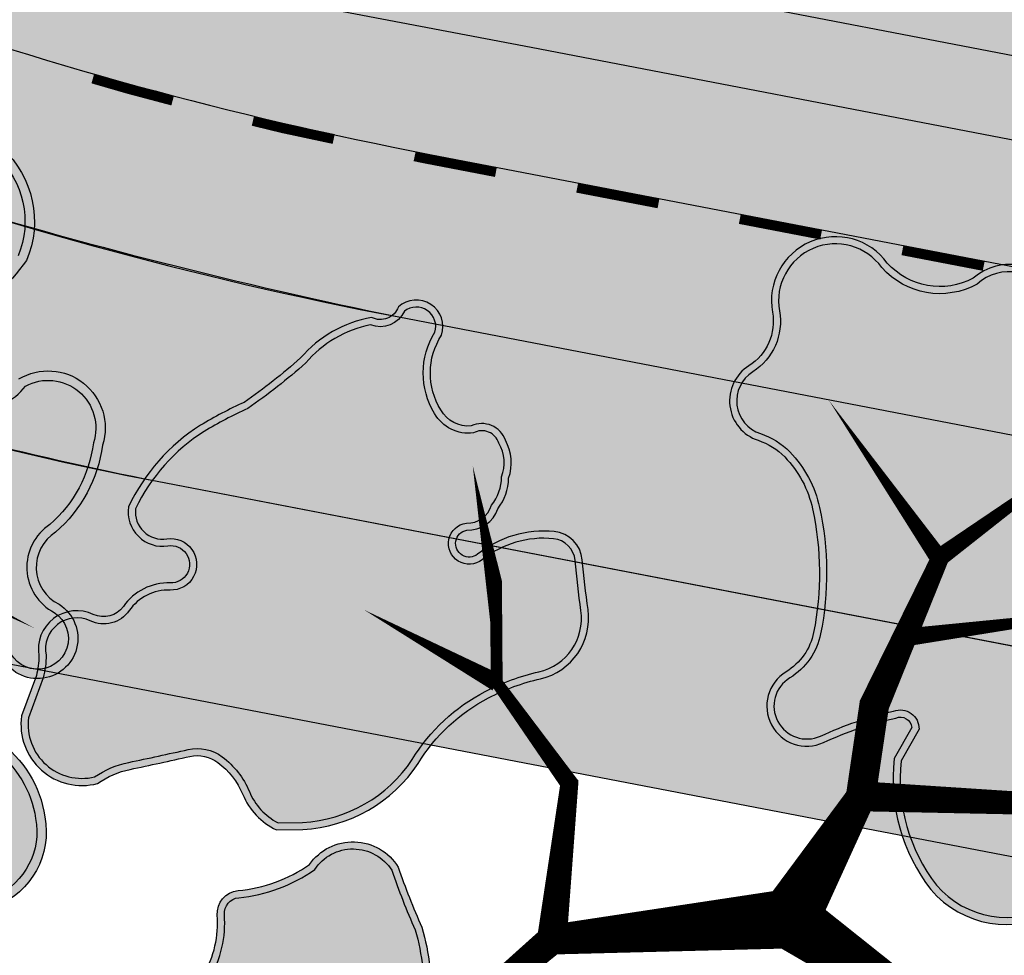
# Model space of a CAD drawing. Header units: metres. Extents: x -499360 to 60282433, y -11592314 to 5708004.
# Tile 75 of 128: x 32353375 to 32353387, y 5707877 to 5707889. Entities that reach past the tile are written whole.
import ezdxf
from ezdxf import colors
from ezdxf.entities.mleader import LeaderData, LeaderLine
from ezdxf.math import Vec2, Vec3

# ---------------------------------------------------------------- set-up
doc = ezdxf.new("R2010")
doc.units = ezdxf.units.M
doc.header["$LTSCALE"] = 0.75
doc.layers.get('0').update_dxf_attribs({"linetype": 'CONTINUOUS'})
for name, color, linetype, transparency in [('10414944$0$PF-Krone', 33, 'CONTINUOUS', 0.7), ('10414944$0$PF-Krone_SOL', 70, 'CONTINUOUS', 0.7), ('10414944$0$ST-Baum', 7, 'CONTINUOUS', 0.7)]:
    doc.layers.add(name, color=color, linetype=linetype, transparency=transparency)
doc.layers.add('10414944$0$PF-Stamm', color=7, linetype='CONTINUOUS', true_color=0x5f5144, transparency=0.7)
doc.layers.add('10414948$0$_Hilfslayer', color=6, linetype='CONTINUOUS', plot=False)
doc.layers.add('10414948$0$ST-LIN Parkplatz', color=7, linetype='CONTINUOUS')
doc.layers.add('10414948$0$ST-LIN-Fahrbahn', color=2, linetype='CONTINUOUS')
for name, color, linetype, lineweight, true_color in [('10414948$0$ST_M_Markierung', 7, 'CONTINUOUS', 18, 0xffffff), ('10414949$0$ST-Gehweg-Sol', 7, 'CONTINUOUS', 0, 0xffd7a8), ('10414949$0$ST-Grünfläche-Sol', 7, 'CONTINUOUS', 0, 0xc3e788)]:
    doc.layers.add(name, color=color, linetype=linetype, lineweight=lineweight, true_color=true_color)
doc.layers.add('10414949$0$ST-Fahrbahn-Sol', color=7, linetype='CONTINUOUS', true_color=0xcccccc)
doc.styles.add('10414948$0$ARIAL NARROW', font='ARIALN.TTF')

# ---------------------------------------------------------------- blocks, each defined once
blk = doc.blocks.new('10414949')
at = {"layer": '10414949$0$ST-Fahrbahn-Sol'}
h = blk.add_hatch(color=256, dxfattribs=at)
h.dxf.hatch_style = 1
edge = h.paths.add_edge_path()
edge.add_line((32353332.07462424, 5707897.760218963), (32353350.98506781, 5707894.123740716))
edge.add_line((32353350.98506781, 5707894.123740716), (32353350.82851103, 5707893.390107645))
edge.add_arc((32353341.76150372, 5707846.239751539), 48.01423437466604, 70.20516608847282, 79.11490518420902, ccw=False)
edge.add_line((32353358.02167227, 5707891.416887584), (32353368.23008536, 5707887.744280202))
edge.add_line((32353368.23008536, 5707887.744280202), (32353368.48356287, 5707888.448540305))
edge.add_arc((32353392.46115609, 5707947.149646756), 63.4093437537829, 247.7814981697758, 258.3851923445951)
edge.add_line((32353379.69488455, 5707885.038720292), (32353392.88770602, 5707882.501740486))
edge.add_line((32353392.88770602, 5707882.501740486), (32353428.35184273, 5707875.681986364))
edge.add_line((32353428.35184273, 5707875.681986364), (32353429.2016233, 5707880.101021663))
edge.add_line((32353429.2016233, 5707880.101021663), (32353381.92266794, 5707889.192765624))
edge.add_arc((32353383.05570871, 5707895.08481273), 6.000000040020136, 247.5994363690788, 259.11489690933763, ccw=False)
edge.add_line((32353380.76923186, 5707889.537558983), (32353372.019508, 5707893.144035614))
edge.add_arc((32353372.21004795, 5707893.606306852), 0.500000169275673, 79.05190986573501, 247.5994179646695, ccw=False)
edge.add_line((32353372.30500777, 5707894.097206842), (32353429.76814368, 5707883.047045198))
edge.add_line((32353429.76814368, 5707883.047045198), (32353430.61792424, 5707887.466080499))
edge.add_line((32353430.61792424, 5707887.466080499), (32353333.25481369, 5707906.189003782))
edge.add_arc((32353334.02625062, 5707910.141559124), 4.027134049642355, 175.7532268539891, 258.9561746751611, ccw=False)
edge.add_line((32353330.01017364, 5707910.439777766), (32353327.36902023, 5707894.461132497))
edge.add_arc((32353331.31926429, 5707893.832187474), 4.000000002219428, 79.11490515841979, 170.9534851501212, ccw=False)
at = {"layer": '10414949$0$ST-Gehweg-Sol'}
h = blk.add_hatch(color=256, dxfattribs=at)
h.dxf.hatch_style = 1
edge = h.paths.add_edge_path()
edge.add_line((32353427.59648218, 5707871.753954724), (32353424.02340725, 5707872.441057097))
edge.add_line((32353424.02340725, 5707872.441057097), (32353421.10797241, 5707874.529178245))
edge.add_line((32353421.10797241, 5707874.529178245), (32353401.46781552, 5707878.305980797))
edge.add_line((32353401.46781552, 5707878.305980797), (32353376.77585437, 5707883.054245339))
edge.add_arc((32353384.64821919, 5707923.727992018), 41.42858670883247, 251.43484550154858, 259.0459010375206, ccw=False)
edge.add_line((32353371.45806779, 5707884.455257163), (32353357.3443661, 5707889.535064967))
edge.add_arc((32353341.76150366, 5707846.239751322), 46.01423459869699, 70.20516610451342, 79.11490516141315)
edge.add_line((32353350.45083106, 5707891.426091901), (32353345.0110586, 5707892.472159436))
edge.add_line((32353345.0110586, 5707892.472159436), (32353344.08448183, 5707895.450721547))
edge.add_line((32353344.08448183, 5707895.450721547), (32353340.16145952, 5707896.205117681))
edge.add_line((32353340.16145952, 5707896.205117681), (32353338.19125497, 5707893.783606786))
edge.add_line((32353338.19125497, 5707893.783606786), (32353327.82400741, 5707895.77722714))
edge.add_arc((32353331.31926417, 5707893.832187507), 3.999999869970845, 150.9049477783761, 171.2987165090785)
edge.add_line((32353327.3653023, 5707894.437319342), (32353327.164, 5707893.122))
edge.add_line((32353327.164, 5707893.122), (32353349.9315211, 5707888.725570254))
edge.add_arc((32353341.76150366, 5707846.239751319), 43.26423460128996, 70.20516610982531, 79.11490516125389, ccw=False)
edge.add_line((32353356.41307012, 5707886.947558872), (32353368.16830992, 5707882.716609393))
edge.add_arc((32353383.40769874, 5707925.057618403), 45.00000017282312, 250.2051661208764, 259.1148969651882)
edge.add_line((32353374.90989302, 5707880.867265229), (32353417.43717549, 5707872.689268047))
edge.add_line((32353417.43717549, 5707872.689268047), (32353423.45688698, 5707869.495033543))
edge.add_line((32353423.45688698, 5707869.495033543), (32353427.02996182, 5707868.807931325))
edge.add_line((32353427.02996182, 5707868.807931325), (32353427.59648218, 5707871.753954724))
at = {"layer": '10414949$0$ST-Grünfläche-Sol'}
h = blk.add_hatch(color=256, dxfattribs=at)
h.dxf.hatch_style = 1
edge = h.paths.add_edge_path()
edge.add_arc((32353372.21004775, 5707893.606306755), 0.4999999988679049, 79.11489985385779, 247.5994363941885)
edge.add_line((32353372.01950801, 5707893.14403561), (32353380.76923186, 5707889.537558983))
edge.add_arc((32353383.05570872, 5707895.084812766), 6.000000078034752, 247.5994364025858, 259.1148969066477)
edge.add_line((32353381.92266794, 5707889.192765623), (32353429.2016233, 5707880.101021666))
edge.add_line((32353429.2016233, 5707880.101021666), (32353429.76814368, 5707883.047045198))
edge.add_line((32353429.76814368, 5707883.047045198), (32353372.30446779, 5707894.097310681))
h = blk.add_hatch(color=256, dxfattribs=at)
h.dxf.hatch_style = 1
edge = h.paths.add_edge_path()
edge.add_line((32353392.88508046, 5707882.502245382), (32353379.69488455, 5707885.038720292))
edge.add_arc((32353392.46115609, 5707947.149646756), 63.40934375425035, 247.7814981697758, 258.3851923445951, ccw=False)
edge.add_line((32353368.48356287, 5707888.448540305), (32353367.55226689, 5707885.861034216))
edge.add_arc((32353386.69345825, 5707932.203721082), 50.14010203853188, 247.5576196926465, 258.5917878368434)
edge.add_line((32353376.77585437, 5707883.054245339), (32353392.41298015, 5707880.047225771))
edge.add_line((32353392.41298015, 5707880.047225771), (32353401.4678155, 5707878.30598077))
edge.add_line((32353401.4678155, 5707878.30598077), (32353401.93991551, 5707880.760999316))
edge.add_line((32353401.93991551, 5707880.760999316), (32353392.88508046, 5707882.502245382))
at = {"layer": '10414949$0$ST-Fahrbahn-Sol', "flags": 128}
blk.add_lwpolyline([(32353332.07462424, 5707897.760218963), (32353350.98506781, 5707894.123740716), (32353350.82851103, 5707893.390107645, -0.0388956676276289), (32353358.02167227, 5707891.416887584), (32353368.23008536, 5707887.744280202), (32353368.48356287, 5707888.448540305, 0.04630038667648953), (32353379.69488455, 5707885.038720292), (32353392.88770602, 5707882.501740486), (32353428.35184273, 5707875.681986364), (32353429.2016233, 5707880.101021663), (32353381.92266794, 5707889.192765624, -0.05028800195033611), (32353380.76923186, 5707889.537558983), (32353372.019508, 5707893.144035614, -0.9047391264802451), (32353372.30500777, 5707894.097206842), (32353429.76814368, 5707883.047045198), (32353430.61792424, 5707887.466080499), (32353333.25481369, 5707906.189003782, -0.3798790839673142), (32353330.01017364, 5707910.439777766), (32353327.36902023, 5707894.461132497, -0.4236438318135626)], format="xyb", close=True, dxfattribs=at)
at = {"layer": '10414949$0$ST-Gehweg-Sol', "flags": 128}
blk.add_lwpolyline([(32353427.59648218, 5707871.753954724), (32353424.02340725, 5707872.441057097), (32353421.10797241, 5707874.529178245), (32353401.46781552, 5707878.305980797), (32353376.77585437, 5707883.054245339, -0.03322170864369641), (32353371.45806779, 5707884.455257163), (32353357.3443661, 5707889.535064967, 0.0388956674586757), (32353350.45083106, 5707891.426091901), (32353345.0110586, 5707892.472159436), (32353344.08448183, 5707895.450721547), (32353340.16145952, 5707896.205117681), (32353338.19125497, 5707893.783606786), (32353327.82400741, 5707895.77722714, 0.08922021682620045), (32353327.3653023, 5707894.437319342), (32353327.164, 5707893.122), (32353349.9315211, 5707888.725570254, -0.03889566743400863), (32353356.41307012, 5707886.947558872), (32353368.16830992, 5707882.716609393, 0.03889563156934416), (32353374.90989302, 5707880.867265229), (32353417.43717549, 5707872.689268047), (32353423.45688698, 5707869.495033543), (32353427.02996182, 5707868.807931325)], format="xyb", close=True, dxfattribs=at)
at = {"layer": '10414949$0$ST-Grünfläche-Sol', "flags": 128}
blk.add_lwpolyline([(32353392.88508046, 5707882.502245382), (32353379.69488455, 5707885.038720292, -0.04630038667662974), (32353368.48356287, 5707888.448540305), (32353367.55226689, 5707885.861034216, 0.04818287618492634), (32353376.77585437, 5707883.054245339), (32353392.41298015, 5707880.047225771), (32353401.4678155, 5707878.30598077), (32353401.93991551, 5707880.760999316)], format="xyb", close=True, dxfattribs=at)
blk = doc.blocks.new('10414948$0$Leitlinie Schutzstreifen_Rad_(1.00_1.00_0.12)_INFRASIGN_639099388648055715')
at = {"color": 0, "const_width": 0.12}
for points in [[(30.5560695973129, -9.308063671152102), (30.99194420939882, -9.434255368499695), (31.51991480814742, -9.574289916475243)], [(32.48945749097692, -9.819004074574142), (32.85242557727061, -9.907350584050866), (33.46508885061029, -10.03798100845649)], [(34.44310483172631, -10.24651095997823), (34.54118270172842, -10.26742286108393), (35.42471182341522, -10.43732843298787)], [(36.40671906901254, -10.62617167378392), (37.38872631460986, -10.81501491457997)], [(38.37073356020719, -11.00385815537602), (39.35274080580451, -11.19270139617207)], [(40.33474805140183, -11.38154463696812), (41.31675529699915, -11.57038787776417)]]:
    blk.add_lwpolyline(points, dxfattribs=at)
blk = doc.blocks.new('10414948$0$Leitlinie Schutzstreifen_Rad_(1.00_1.00_0.12)_INFRASIGN_639099388705348101')
at = {"layer": '10414948$0$ST_M_Markierung', "color": 7, "true_color": 0xffffff, "const_width": 0.12}
for points in [[(30.5560695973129, -9.308063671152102), (30.99194420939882, -9.434255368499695), (31.51991480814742, -9.574289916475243)], [(32.48945749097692, -9.819004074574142), (32.85242557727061, -9.907350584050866), (33.46508885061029, -10.03798100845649)], [(34.44310483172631, -10.24651095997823), (34.54118270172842, -10.26742286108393), (35.42471182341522, -10.43732843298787)], [(36.40671906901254, -10.62617167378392), (37.38872631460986, -10.81501491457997)], [(38.37073356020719, -11.00385815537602), (39.35274080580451, -11.19270139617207)], [(40.33474805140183, -11.38154463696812), (41.31675529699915, -11.57038787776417)]]:
    blk.add_lwpolyline(points, dxfattribs=at)
blk = doc.blocks.new('10414944$0$PF-BAUM_12')
at = {"layer": '10414944$0$PF-Krone_SOL', "transparency": 33554457}
h = blk.add_hatch(color=256, dxfattribs=at)
h.dxf.hatch_style = 1
h.set_gradient(color1=(88, 186, 72), color2=(175, 217, 170), tint=1, name='INVSPHERICAL')
edge = h.paths.add_edge_path()
edge.add_arc((-1.275830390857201, 1.399382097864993), 0.5409778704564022, 250.2469540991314, 303.4279495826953)
edge.add_arc((-0.5984433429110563, 0.4187938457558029), 0.6510505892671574, 94.36910483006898, 125.6408546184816, ccw=False)
edge.add_arc((-0.587127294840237, 0.2706846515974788), 0.7995914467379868, 79.90603873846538, 94.36910483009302, ccw=False)
edge.add_arc((-0.4073649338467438, 1.280481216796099), 0.2260808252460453, 259.9060387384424, 345.036763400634)
edge.add_arc((3.355624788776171, 0.2747785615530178), 3.668983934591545, 162.1844054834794, 165.0367634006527, ccw=False)
edge.add_arc((-0.2456361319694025, 1.432098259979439), 0.1136697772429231, 342.1844054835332, 421.4180956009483)
edge.add_arc((-0.3771698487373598, 1.19066696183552), 0.3886064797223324, 61.41809560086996, 105.4179101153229)
edge.add_arc((-0.4936066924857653, 1.612872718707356), 0.04936068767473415, 76.8677145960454, 285.41791011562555, ccw=False)
edge.add_arc((-0.4341673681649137, 1.767018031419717), 0.1165230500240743, 245.5522695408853, 317.881899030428)
edge.add_arc((-0.4413423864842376, 1.854276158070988), 0.1900562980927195, 299.5067279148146, 335.7073154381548)
edge.add_arc((-0.3904004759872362, 1.888891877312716), 0.1663692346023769, 317.3095623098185, 366.5168461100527)
edge.add_arc((-0.3153293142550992, 1.913845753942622), 0.09042715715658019, 356.149970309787, 452.3298293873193)
edge.add_arc((-0.2836797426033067, 2.114347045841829), 0.115674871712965, 186.3954916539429, 252.218544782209, ccw=False)
edge.add_arc((-0.1459217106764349, 2.139917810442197), 0.2556222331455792, 124.29676579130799, 188.6524407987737, ccw=False)
edge.add_arc((-0.3624160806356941, 2.415849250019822), 0.09717537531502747, 318.212910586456, 468.939619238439)
edge.add_arc((-0.4454785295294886, 2.554862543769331), 0.06980565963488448, 219.6884793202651, 317.5680266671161, ccw=False)
edge.add_arc((-0.5986654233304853, 2.082493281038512), 0.439202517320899, 76.91022463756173, 116.5449462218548)
edge.add_arc((-1.495104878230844, 4.557210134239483), 2.19639944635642, 281.76109639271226, 288.5889336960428, ccw=False)
edge.add_arc((-1.011380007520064, 0.8577594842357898), 1.549581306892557, 91.33232178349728, 98.00209096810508)
edge.add_arc((-1.110200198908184, 1.690989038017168), 0.7109395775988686, 99.46380088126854, 131.7621549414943)
edge.add_arc((-1.477296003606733, 2.155428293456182), 0.1251505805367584, 148.2467478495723, 256.0758048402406)
edge.add_arc((-1.523772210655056, 1.967966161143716), 0.06798690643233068, -114.95558517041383, 76.07580484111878, ccw=False)
edge.add_arc((-1.636922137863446, 1.724823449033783), 0.2001945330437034, 65.04441483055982, 122.1083113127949)
edge.add_arc((-1.789896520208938, 1.968606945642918), 0.08761018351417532, 221.6313549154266, 302.10831131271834, ccw=False)
edge.add_arc((-1.960268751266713, 1.817176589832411), 0.1403324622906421, 41.63135491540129, 166.8647619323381)
edge.add_arc((-2.344888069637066, 1.951900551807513), 0.2684363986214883, 321.9494812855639, 337.47522959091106, ccw=False)
edge.add_line((-2.1335031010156, 1.78644815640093), (-2.24070044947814, 1.672145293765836))
edge.add_arc((-2.050168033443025, 1.55746642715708), 0.2223822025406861, 148.9568377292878, 261.8330409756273)
edge.add_arc((-2.014945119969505, 1.023902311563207), 0.3204793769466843, 78.77175414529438, 102.03339601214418, ccw=False)
edge.add_arc((0.8411733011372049, 15.41112581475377), 14.34749978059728, 258.7717541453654, 259.659480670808)
edge.add_arc((-1.756767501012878, 1.172825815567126), 0.1258717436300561, 30.356045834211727, 79.65948067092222, ccw=False)
edge.add_arc((-1.887098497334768, 1.096495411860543), 0.2769098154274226, -0.4934409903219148, 30.356045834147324, ccw=False)
edge.add_arc((-1.360198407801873, 1.091957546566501), 0.2500098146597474, 179.5065590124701, 221.3188039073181)
edge.add_line((-1.547967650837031, 0.9268890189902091), (-1.458662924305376, 0.8902364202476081))
edge = h.paths.add_edge_path()
edge.add_arc((-2.059481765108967, -1.084874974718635), 0.2169261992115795, 117.743017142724, 251.4279173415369, ccw=False)
edge.add_arc((-2.253533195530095, -0.7960594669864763), 0.1343037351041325, 313.8670810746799, 413.8728587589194)
edge.add_arc((-1.138115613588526, 0.5381594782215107), 1.605061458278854, 221.5239991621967, 229.7889853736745, ccw=False)
edge.add_arc((-2.284347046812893, -0.4136953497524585), 0.1251460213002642, 108.7980098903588, 243.7028881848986, ccw=False)
edge.add_arc((-2.265693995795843, -0.1709504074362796), 0.1375594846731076, 244.6114760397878, 299.8242441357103)
edge.add_arc((-2.492195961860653, 0.2241565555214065), 0.5929852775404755, 299.8242441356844, 314.8751988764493)
edge.add_arc((-2.363394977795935, 0.09479323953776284), 0.4104351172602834, 314.8751988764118, 336.5606790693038)
edge.add_arc((-2.060380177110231, -0.1191084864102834), 0.08929884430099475, 34.5470326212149, 142.2333231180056)
edge.add_arc((-2.250865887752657, -0.01744387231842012), 0.1287676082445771, 205.9400492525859, 338.60503773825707, ccw=False)
edge.add_arc((-1.108164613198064, 0.8263883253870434), 1.547287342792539, 211.5442282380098, 215.5748454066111, ccw=False)
edge.add_arc((-2.164689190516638, 0.135857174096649), 0.2878534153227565, 123.29343593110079, 204.4063149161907, ccw=False)
edge.add_arc((-2.467457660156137, 0.6266363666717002), 0.2890336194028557, 300.0552099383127, 335.4000582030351)
edge.add_arc((-2.130212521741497, 0.4722339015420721), 0.0818766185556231, 58.400233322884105, 155.4000582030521, ccw=False)
edge.add_arc((-2.045506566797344, 0.6099227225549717), 0.07978138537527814, 238.4002333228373, 306.4203699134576)
edge.add_arc((-2.216338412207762, 0.8414610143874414), 0.3675199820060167, 306.4203699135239, 341.4929146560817)
edge.add_arc((-1.788351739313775, 0.6981998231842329), 0.0838073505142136, 72.42881272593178, 161.4929146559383, ccw=False)
edge.add_arc((-1.597036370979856, 1.302356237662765), 0.5499169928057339, 252.4288127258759, 281.6379014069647)
edge.add_arc((-1.383265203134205, 0.6006349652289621), 0.1928224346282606, 8.247918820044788, 122.2309709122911, ccw=False)
edge.add_arc((1.431251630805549, 0.4423670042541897), 2.630268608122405, 175.9464692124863, 181.0703957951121)
edge.add_arc((-2.00401799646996, 0.487025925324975), 0.8109027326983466, 332.6061259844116, 353.35791097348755, ccw=False)
edge.add_arc((-1.169561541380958, 0.05459796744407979), 0.1289438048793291, 152.6061259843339, 239.8128226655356)
edge.add_arc((-1.570920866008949, -0.6353615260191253), 0.6692625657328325, 44.463168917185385, 59.81282266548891, ccw=False)
edge.add_arc((-1.241688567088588, -0.3122416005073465), 0.207959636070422, -40.16628795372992, 44.46316891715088, ccw=False)
edge.add_arc((-1.796536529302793, -0.0424845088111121), 0.8201163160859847, 308.5292996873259, 330.4961341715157, ccw=False)
edge.add_arc((-1.213439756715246, -0.8062843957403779), 0.1419798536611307, 120.5815233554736, 237.1739812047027)
edge.add_arc((-1.303262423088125, -1.129719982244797), 0.2045314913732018, -64.49100201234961, 86.39601769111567, ccw=False)
edge.add_arc((-1.343038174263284, -1.111542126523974), 0.2397159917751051, 240.4754072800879, 302.2335774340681, ccw=False)
edge.add_arc((-1.212496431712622, -0.7917876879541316), 0.5839379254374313, 226.3664527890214, 244.7951840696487, ccw=False)
edge.add_arc((-0.7205358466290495, -0.1507537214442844), 1.390051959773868, 222.9429445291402, 229.9249013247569, ccw=False)
edge.add_arc((-1.793739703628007, -1.149493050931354), 0.07597900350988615, 42.91905236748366, 173.4992252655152)
edge.add_arc((-2.057999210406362, -1.113256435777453), 0.1907810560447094, 248.2895516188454, 351.67143994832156, ccw=False)
edge = h.paths.add_edge_path()
edge.add_arc((1.205929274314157, -0.03808187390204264), 0.6648786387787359, 150.7733560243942, 194.5557528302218)
edge.add_arc((0.9110323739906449, -0.09418379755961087), 0.3658840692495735, 197.6598679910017, 276.7526309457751)
edge.add_arc((0.952501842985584, -0.04416556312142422), 0.413367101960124, 270.2151576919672, 305.5241216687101)
edge.add_arc((1.263719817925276, -0.5120154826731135), 0.1493904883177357, -27.722531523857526, 118.39088184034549, ccw=False)
edge.add_arc((1.610601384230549, -0.6627295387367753), 0.2294921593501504, 159.2734788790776, 288.7974055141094)
edge.add_arc((1.626703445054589, -1.144600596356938), 0.2708678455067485, -1.0830160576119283, 77.66915394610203, ccw=False)
edge.add_arc((2.168692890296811, -1.047722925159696), 0.2897181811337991, 200.6131926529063, 382.9337083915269)
edge.add_arc((2.707215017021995, -0.7256574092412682), 0.3428939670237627, 147.8226503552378, 217.5909619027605, ccw=False)
edge.add_arc((2.446820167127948, -0.3829052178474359), 0.16290167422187, 259.4479773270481, 409.1515361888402)
edge.add_arc((2.798913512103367, 0.06172643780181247), 0.4044681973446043, 199.717331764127, 232.6211177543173, ccw=False)
edge.add_arc((2.5485255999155, -0.1163427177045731), 0.1368451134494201, 103.25926930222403, 162.2981442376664, ccw=False)
edge.add_arc((2.458370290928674, 0.1298676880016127), 0.1273804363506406, 297.4751888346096, 447.5020763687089)
edge.add_arc((2.459664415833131, 0.3352758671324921), 0.07826466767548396, 98.81568539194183, 273.1183725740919, ccw=False)
edge.add_arc((2.400049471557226, 0.524655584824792), 0.1217398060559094, 293.0270260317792, 374.9290756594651)
edge.add_arc((2.024496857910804, 0.3265849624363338), 0.543938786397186, 24.94830871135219, 42.11834572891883)
edge.add_arc((1.777536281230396, 0.1571253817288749), 0.8417226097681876, 39.39936629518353, 55.74996385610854)
edge.add_arc((2.28871862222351, 0.9353909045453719), 0.09061071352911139, 104.71311163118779, 245.5829301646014, ccw=False)
edge.add_arc((2.245471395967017, 1.100085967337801), 0.0796678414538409, 284.7131116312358, 435.2868883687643)
edge.add_arc((2.178622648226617, 0.8455110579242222), 0.3428733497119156, 75.2868883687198, 90.15444429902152)
edge.add_arc((2.192026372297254, 1.29077250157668), 0.1033869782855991, 200.5438286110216, 262.03398358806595, ccw=False)
edge.add_arc((1.870840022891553, 1.232273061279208), 0.2254717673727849, 5.655231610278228, 92.28552345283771)
edge.add_arc((1.892300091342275, 1.532989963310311), 0.08133979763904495, 129.4673444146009, 248.01420052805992, ccw=False)
edge.add_arc((1.637745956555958, 1.592450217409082), 0.2028788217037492, 0.9413307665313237, 108.0270818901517)
edge.add_arc((1.551550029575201, 2.041084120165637), 0.2567838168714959, 198.8037610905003, 275.2310876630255, ccw=False)
edge.add_arc((1.081010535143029, 1.905345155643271), 0.2335470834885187, 13.10922937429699, 167.2287665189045)
edge.add_arc((0.667106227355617, 1.999163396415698), 0.1908567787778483, 279.3002843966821, 347.2287665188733, ccw=False)
edge.add_arc((0.7224061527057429, 1.661477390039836), 0.1513272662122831, 99.30028439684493, 228.8091673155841)
edge.add_arc((0.4651874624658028, 1.367563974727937), 0.2392448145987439, 21.174439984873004, 48.80916731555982, ccw=False)
edge.add_arc((0.3242069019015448, 1.312953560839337), 0.3904328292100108, -10.785665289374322, 21.17443998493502, ccw=False)
edge.add_arc((-0.3793027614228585, 1.446972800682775), 1.106594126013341, 325.74486024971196, 349.2143347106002, ccw=False)
edge.add_arc((0.3557932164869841, 0.9463672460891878), 0.217228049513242, 278.26632049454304, 325.74486024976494, ccw=False)
edge.add_arc((0.4080198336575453, 0.5868876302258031), 0.1460255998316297, 98.26632049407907, 271.6730814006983)
edge.add_arc((0.4513693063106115, -0.8972217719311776), 1.338716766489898, 79.76747323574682, 91.6730814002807, ccw=False)
edge.add_arc((0.6891909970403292, 0.3778839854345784), 0.04231861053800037, -16.432465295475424, 90.01007423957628, ccw=False)
edge.add_line((0.7297810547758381, 0.3659126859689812), (0.6256929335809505, 0.2865554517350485))
edge = h.paths.add_edge_path()
edge.add_arc((-1.555223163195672, -2.256860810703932), 0.1724464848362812, 12.61889715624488, 77.74548789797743)
edge.add_arc((-1.497699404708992, -1.992023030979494), 0.0985664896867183, 164.1816184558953, 257.7454878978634, ccw=False)
edge.add_arc((-1.721456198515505, -1.839061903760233), 0.1803346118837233, 315.6357971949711, 396.2246867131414)
edge.add_arc((-1.472164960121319, -1.696410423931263), 0.1099059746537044, 56.01674859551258, 199.1656324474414, ccw=False)
edge.add_arc((-1.356177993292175, -1.537461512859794), 0.08703497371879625, 231.184356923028, 306.6089972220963)
edge.add_arc((-1.496832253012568, -1.247567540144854), 0.4080502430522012, 298.157499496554, 320.4217660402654)
edge.add_arc((-1.11798689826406, -1.560733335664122), 0.08347454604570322, 20.653440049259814, 140.4217660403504, ccw=False)
edge.add_arc((-0.9321149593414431, -1.490670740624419), 0.1151636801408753, 200.653440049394, 324.1571524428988)
edge.add_arc((-0.5981400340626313, -1.731920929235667), 0.2968325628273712, 125.84330849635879, 144.1571524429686, ccw=False)
edge.add_arc((-1.130664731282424, -0.9947323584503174), 0.6125790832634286, 305.8433084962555, 313.7682870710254)
edge.add_arc((-0.6401686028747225, -1.506784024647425), 0.09649309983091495, 35.28302061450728, 133.7682870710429, ccw=False)
edge.add_arc((-0.4572847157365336, -1.411362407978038), 0.1114227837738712, 200.8652948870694, 329.8016618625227)
edge.add_arc((5.964283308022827, -14.91256498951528), 14.85870977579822, 114.5641547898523, 115.1946115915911, ccw=False)
edge.add_arc((-0.1457535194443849, -1.53409145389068), 0.1510899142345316, 81.99943588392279, 116.2838084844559, ccw=False)
edge.add_arc((-0.129520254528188, -1.215296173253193), 0.1692439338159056, 271.623806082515, 322.4572965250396)
edge.add_arc((0.4219089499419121, -2.358237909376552), 1.120399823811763, 101.73913672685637, 111.8636470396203, ccw=False)
edge.add_arc((0.2816683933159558, -1.70446625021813), 0.4517900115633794, 61.04925684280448, 101.19463553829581, ccw=False)
edge.add_arc((0.4292618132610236, -1.46198264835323), 0.1685760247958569, -13.329732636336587, 65.05412811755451, ccw=False)
edge.add_arc((0.7010017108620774, -1.543810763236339), 0.1159577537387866, 158.2536660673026, 207.0243362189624)
edge.add_arc((0.7266853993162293, -1.435719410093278), 0.2061208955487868, 231.262642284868, 284.3776458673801)
edge.add_arc((0.7593609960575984, -1.468039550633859), 0.1683652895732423, 276.3106959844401, 373.1888080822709)
edge.add_arc((1.062288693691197, -1.322645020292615), 0.175404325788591, 121.90959285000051, 217.5827224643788, ccw=False)
edge.add_arc((1.200896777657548, -1.578616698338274), 0.4662936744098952, 12.496320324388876, 119.7416173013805, ccw=False)
edge.add_arc((1.506231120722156, -1.497401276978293), 0.1511990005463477, -66.22516994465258, 7.478724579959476, ccw=False)
edge.add_arc((1.590651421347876, -1.74789974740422), 0.114559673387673, 101.819637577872, 224.4343109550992)
edge.add_arc((1.323807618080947, -2.03664429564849), 0.2788018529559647, -26.98815304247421, 48.416980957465, ccw=False)
edge.add_arc((1.336519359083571, -2.02291467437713), 0.2742964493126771, 258.990857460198, 329.2485978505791, ccw=False)
edge.add_arc((1.66179977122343, -1.475713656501), 0.899565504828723, 229.3858036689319, 245.17635397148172, ccw=False)
edge.add_arc((0.9994391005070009, -2.236995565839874), 0.1097420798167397, 45.60372013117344, 249.2447767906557)
edge.add_arc((0.8450705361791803, -2.446470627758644), 0.1573317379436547, -95.43504692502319, 42.77878194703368, ccw=False)
edge.add_arc((0.8006672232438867, -2.220340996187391), 0.3838892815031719, 232.7999714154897, 274.407434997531, ccw=False)
edge.add_arc((0.4866273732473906, -2.606367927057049), 0.1146907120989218, 44.40200116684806, 165.1103036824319)
edge.add_arc((0.2716337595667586, -2.538690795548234), 0.1109403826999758, 123.3851654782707, 339.8556773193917, ccw=False)
edge.add_arc((0.9022259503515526, -2.367494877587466), 0.6960862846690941, 164.2603500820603, 186.4803302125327, ccw=False)
edge.add_arc((0.1063747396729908, -2.200784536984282), 0.1277932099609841, 9.965197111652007, 176.719202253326)
edge.add_arc((-48.31590581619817, -1.449866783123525), 48.30042117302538, 358.76612727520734, 359.11787380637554, ccw=False)
edge.add_arc((-0.3151971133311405, -2.36688031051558), 0.3136623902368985, 290.4728574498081, 336.89978386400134, ccw=False)
edge.add_arc((-0.2908299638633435, -2.456150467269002), 0.221667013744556, 213.8839286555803, 292.643387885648, ccw=False)
edge.add_arc((-0.5921851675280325, -2.559347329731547), 0.1190918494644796, 350.1440179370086, 508.4433663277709)
edge.add_arc((-0.7458082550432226, -2.355904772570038), 0.1504419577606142, 180.1485714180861, 290.27907681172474, ccw=False)
edge.add_arc((-1.124075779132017, -2.47034283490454), 0.254777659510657, 26.59218980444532, 75.66559330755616)
edge.add_arc((-1.166043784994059, -2.634577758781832), 0.4242899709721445, 75.66559330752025, 104.334406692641)
edge.add_arc((-1.321724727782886, -2.025345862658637), 0.2045184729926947, 251.4046212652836, 284.3344066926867, ccw=False)
at = {"layer": '10414944$0$PF-Krone'}
for points in [[(-1.458662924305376, 0.8902364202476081, 0.236302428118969), (-0.9778122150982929, 0.9478932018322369, -0.1373019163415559), (-0.6480412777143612, 1.067952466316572, -0.0631909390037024), (-0.4469885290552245, 1.057899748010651, 0.3895355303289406), (-0.1889501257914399, 1.222107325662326, -0.0124464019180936), (-0.1374172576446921, 1.397320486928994, 0.3601882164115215), (-0.1912548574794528, 1.53191556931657, 0.1943794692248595), (-0.4804837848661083, 1.565288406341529, -1.286294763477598), (-0.4823919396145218, 1.660942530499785, 0.3265105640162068), (-0.3477347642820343, 1.688870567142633, 0.1592817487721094), (-0.2681144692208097, 1.776087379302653, 0.2180685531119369), (-0.2251062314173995, 1.907774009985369, 0.4461693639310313), (-0.3190053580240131, 2.00419816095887, -0.2953738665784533), (-0.3986347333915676, 2.101461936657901, -0.2884256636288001), (-0.2899595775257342, 2.351095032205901, 0.7723771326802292), (-0.3939564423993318, 2.507763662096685, -0.4550916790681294), (-0.4991959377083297, 2.510283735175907, 0.174684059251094), (-0.7949449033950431, 2.475396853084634, -0.029800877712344), (-1.047409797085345, 2.406921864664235, 0.0291105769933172), (-1.227096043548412, 2.392252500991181, 0.1418686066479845), (-1.583714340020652, 2.221290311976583, 0.5085862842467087), (-1.507411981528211, 2.033955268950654, -1.101217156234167), (-1.552456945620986, 1.906326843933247, 0.2542644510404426), (-1.743329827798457, 1.89439719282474, -0.3663288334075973), (-1.855379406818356, 1.910404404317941, 0.608209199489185), (-2.096929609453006, 1.849067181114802, -0.0678476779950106), (-2.1335031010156, 1.78644815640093, 2.948877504e-07), (-2.24070044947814, 1.672145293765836, 0.5366234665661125), (-2.081759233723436, 1.33733955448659, -0.1018480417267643), (-1.952542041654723, 1.338247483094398, 0.0038734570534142), (-1.734173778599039, 1.296653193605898, -0.2185080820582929), (-1.648152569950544, 1.236437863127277, -0.135425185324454), (-1.61019895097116, 1.094110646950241, 0.1844917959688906), (-1.547967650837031, 0.9268890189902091)], [(-1.449331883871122, 0.914521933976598, 0.2357563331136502), (-0.9925507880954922, 0.9693299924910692, -0.1371087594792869), (-0.650022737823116, 1.093886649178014, -0.0631909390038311), (-0.4424299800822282, 1.08350692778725, 0.3895355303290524), (-0.2140779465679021, 1.228823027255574, -0.0124464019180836), (-0.1621797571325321, 1.40527829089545, 0.3601882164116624), (-0.2036983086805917, 1.509075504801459, 0.1943794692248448), (-0.4735688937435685, 1.540214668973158, -1.313113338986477), (-0.4735688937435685, 1.685530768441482, 0.3457340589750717), (-0.3643422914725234, 1.709423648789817, 0.1727136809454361), (-0.2901245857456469, 1.790680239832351, 0.2305288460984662), (-0.2512488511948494, 1.907265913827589, 0.4756150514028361), (-0.3219321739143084, 1.977923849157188, -0.3044362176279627), (-0.4244230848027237, 2.098042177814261, -0.2845846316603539), (-0.3074946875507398, 2.370592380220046, 0.7260163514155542), (-0.3801521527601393, 2.484769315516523, -0.4020089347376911), (-0.5127773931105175, 2.486660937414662, 0.1708811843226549), (-0.7849081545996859, 2.45133185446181, -0.030277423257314), (-1.044448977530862, 2.380972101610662, 0.0294428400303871), (-1.223145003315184, 2.366542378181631, 0.1402723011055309), (-1.563430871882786, 2.204516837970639, 0.4972462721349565), (-1.501153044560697, 2.059200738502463, -1.101217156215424), (-1.563430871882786, 1.88274547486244, 0.2542644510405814), (-1.729505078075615, 1.872365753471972, -0.3663288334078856), (-1.874820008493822, 1.893125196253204, 0.6141498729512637), (-2.07203312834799, 1.841226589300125, -0.0708190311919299), (-2.113755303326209, 1.769482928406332, 2.948877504e-07), (-2.219780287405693, 1.656430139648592, 0.525075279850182), (-2.08241276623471, 1.363759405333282, -0.098299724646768), (-1.947477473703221, 1.363759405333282, 0.003873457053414), (-1.729505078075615, 1.322240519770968, -0.2185080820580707), (-1.625708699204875, 1.249582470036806, -0.1354251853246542), (-1.584190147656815, 1.093886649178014, 0.177651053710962), (-1.532291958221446, 0.9485705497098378)]]:
    blk.add_lwpolyline(points, format="xyb", close=True, dxfattribs=at)
for points in [[(1.840597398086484, 1.595783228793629, 0.5045108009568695), (1.574961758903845, 1.785369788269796, -0.3464145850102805), (1.308471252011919, 1.958315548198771, 0.7962878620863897), (0.8532412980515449, 1.956972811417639, -0.3053894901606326), (0.6979503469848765, 1.810815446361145, 0.634061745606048), (0.6227466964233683, 1.547600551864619, -0.1211670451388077), (0.6882796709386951, 1.453981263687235, -0.1403633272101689), (0.7077423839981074, 1.239889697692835, -0.1027643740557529), (0.5353407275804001, 0.8240941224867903, -0.2101796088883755), (0.387025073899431, 0.7313960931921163, 0.9440570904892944), (0.4122832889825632, 0.4409242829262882, -0.0519947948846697), (0.6891835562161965, 0.4202025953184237, -0.5009948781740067), (0.7297810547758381, 0.3659126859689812), (0.6256929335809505, 0.2865554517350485, 0.1933951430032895), (0.5623908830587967, -0.2051804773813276, 0.3594936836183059), (0.9540541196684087, -0.4575297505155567, 0.1552950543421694)], [(1.814057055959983, 1.606487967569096, 0.4897034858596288), (1.580405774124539, 1.759766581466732, -0.3508266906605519), (1.283413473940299, 1.951223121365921, 0.7987006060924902), (0.8786075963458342, 1.951223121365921, -0.305389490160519), (0.7021537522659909, 1.785147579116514, 0.6340617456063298), (0.6398759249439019, 1.567173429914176, -0.1211670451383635), (0.7125333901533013, 1.463376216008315, -0.140363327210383), (0.7332926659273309, 1.235022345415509, -0.1027643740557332), (0.5568388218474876, 0.8094537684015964, -0.2101796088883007), (0.3907646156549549, 0.7056565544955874, 0.9440570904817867), (0.4115238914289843, 0.4669229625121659, -0.0516159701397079), (0.691774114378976, 0.4461635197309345, -0.5326730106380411), (0.7514467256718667, 0.3497238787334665), (0.6458003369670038, 0.2691786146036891, 0.1909371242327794), (0.5873875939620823, -0.1979556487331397, 0.3601447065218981), (0.9524675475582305, -0.4315228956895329, 0.1572908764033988)], [(-1.998139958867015, 0.5457240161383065, 0.1542387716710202), (-1.86782494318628, 0.72480211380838, -0.4094373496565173), (-1.763051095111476, 0.7780969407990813, 0.1281432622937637), (-1.48610388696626, 0.7637444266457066, -0.5428599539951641), (-1.192437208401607, 0.6282966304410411, 0.0223610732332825), (-1.198557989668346, 0.3932313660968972, -0.0907950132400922), (-1.284046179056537, 0.1139256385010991, 0.4000053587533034)], [(-1.982697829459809, 0.5247944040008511, 0.1542387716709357), (-1.843160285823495, 0.7165460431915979, -0.4094373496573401), (-1.770903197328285, 0.7533007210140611, 0.1303299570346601), (-1.476008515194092, 0.7392897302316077, -0.5463726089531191), (-1.218586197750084, 0.6272299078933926, 0.0219199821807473), (-1.22459572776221, 0.3945170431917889, -0.0902379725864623), (-1.307139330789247, 0.1258928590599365, 0.4000053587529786)], [(1.572248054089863, -2.163166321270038, -0.3165356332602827), (1.284138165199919, -2.292163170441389, -0.069008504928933), (1.076216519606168, -2.158582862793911, 1.230950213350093)], [(0.9605491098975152, -2.339615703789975, -0.6886555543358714), (0.8301685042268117, -2.603095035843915, -0.1835680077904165), (0.5685679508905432, -2.526120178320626, 0.5814783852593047), (0.3757877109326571, -2.576897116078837, -1.382341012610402), (0.21058719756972, -2.446056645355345, -0.0972578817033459)], [(-0.02668416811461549, -2.489942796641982, -0.2053929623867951), (-0.2054894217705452, -2.660731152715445, -0.357852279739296), (-0.474850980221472, -2.579732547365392, 0.8265324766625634)], [(1.549457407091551, -2.150600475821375, -0.3121639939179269), (1.292148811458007, -2.267204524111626, -0.0678541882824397)], [(1.09376060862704, -2.139363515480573, 1.196239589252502), (0.9451168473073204, -2.361404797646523, -0.6793377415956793), (0.8304648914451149, -2.576977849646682, -0.1839465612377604), (0.5857126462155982, -2.506474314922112, 0.5734848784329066), (0.3510000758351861, -2.56892648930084, -1.514782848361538), (0.2386263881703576, -2.460436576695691, -0.1059454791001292)], [(-0.05257756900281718, -2.484247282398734, -0.2013899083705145), (-0.2150528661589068, -2.636537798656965, -0.3448161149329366), (-0.447731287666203, -2.573042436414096, 0.767088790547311)]]:
    blk.add_lwpolyline(points, format="xyb", dxfattribs=at)
at = {"layer": '10414944$0$PF-Stamm'}
for points in [[(0.04563796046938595, -0.1010697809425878, 0.2167480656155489, 0.1083740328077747, 0), (-0.7801243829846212, 0.1666490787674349, 0.1083740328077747, 0.06502441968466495, 0), (-0.4990996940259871, 0.66531309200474, 0.06502441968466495, 0.0433496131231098, 0), (-0.5990764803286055, 1.107644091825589, 0.0433496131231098, 0.0433496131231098, 0), (-0.4752625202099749, 1.405143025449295, 0.06502441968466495, 1.976742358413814e-14, 0), (-0.3708803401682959, 1.868965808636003, 0, 0, 0)], [(0.04563796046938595, -0.1010697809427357, 0.2167480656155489, 0.1083740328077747, 0), (0.4579577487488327, 0.2037355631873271, 0.1083740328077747, 0.1083740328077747, 0), (0.635246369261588, 0.4942200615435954, 0.1083740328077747, 0.06502441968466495, 0), (1.062144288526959, 0.8906492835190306, 0.06502441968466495, 0, 0), (0.9168618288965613, 1.581651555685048, 0, 0, 0)], [(-0.5990764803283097, 1.107644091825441, 0.06502441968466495, 0, 0), (-0.9411170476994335, 1.541027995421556, 0, 0, 0)], [(1.073358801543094, 0.8980643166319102, 0.06502441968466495, 0, 0), (1.93821991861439, 1.100220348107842, 0, 0, 0)], [(0.8405478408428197, 0.6848686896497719, 0.06571975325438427, 0.06502441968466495, 0), (0.8407648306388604, 0.6755265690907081, 0.06502441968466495, 0, 0), (1.84986592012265, 0.3936412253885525, 0, 0, 0)], [(0.4765872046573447, 0.1999360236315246, 0.1083740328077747, 0.06502441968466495, 0), (1.349579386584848, -0.2157637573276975, 0.06502441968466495, 0, 0), (2.103155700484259, -0.2532561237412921, 0, 0, 0)], [(-0.7801243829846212, 0.1666490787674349, 0.1083740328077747, 0.06502441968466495, 0), (-1.590640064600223, -0.0880399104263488, 0.06502441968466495, 0, 0), (-1.860806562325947, 0.02902439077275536, 0, 0, 0)], [(0.04563796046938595, -0.1010697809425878, 0.2167480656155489, 0.1083740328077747, 0), (0.4457675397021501, -0.7261262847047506, 0.1083740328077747, 0.1083740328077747, 0), (0.379222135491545, -1.20937656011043, 0.1083740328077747, 0.06502441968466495, 0), (0.5138973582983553, -1.72273095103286, 0.06502441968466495, 2.236840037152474e-14, 0), (1.326701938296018, -1.906524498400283, 0, 0, 0)], [(0.5085500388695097, -1.712404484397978, 0.06502441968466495, 0, 0), (0.2969964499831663, -2.525726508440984, 0, 0, 0)], [(-0.2592968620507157, -1.885926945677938, 0.06502441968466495, 0, 0), (-0.1056086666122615, -2.359670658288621, 0, 0, 0), (-0.2688033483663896, -2.65120525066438, 0, 0, 0)]]:
    blk.add_lwpolyline(points, format="xyseb", dxfattribs=at)
blk = doc.blocks.new('10414944')
at = {"layer": '10414944$0$ST-Baum'}
for p, xscale, yscale, zscale, rotation in [((32353364.20728907, 5707882.305785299), 4.380810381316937, 4.380810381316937, 1.825337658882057, 78), ((32353384.14033575, 5707878.021522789), 3.314226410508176, 3.314226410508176, 1.380927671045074, 23)]:
    blk.add_blockref('10414944$0$PF-BAUM_12', p, dxfattribs=dict(at, xscale=xscale, yscale=yscale, zscale=zscale, rotation=rotation))
blk = doc.blocks.new('10414948')
at = {"layer": '10414948$0$_Hilfslayer', "flags": 128}
blk.add_lwpolyline([(32353331.36797786, 5707897.896101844), (32353355.31973966, 5707893.290184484), (32353368.30787751, 5707890.792567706), (32353381.29498645, 5707888.295146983), (32353478.51390667, 5707869.599946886), (32353494.65696829, 5707866.49563648), (32353510.80002687, 5707863.391323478), (32353515.70967107, 5707862.447196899)], dxfattribs=at)
blk.add_lwpolyline([(32353345.4441703, 5707897.22590055), (32353351.34782099, 5707896.090629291, -0.03889566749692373), (32353358.95296825, 5707894.00439368), (32353373.06666994, 5707888.924585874, 0.03889563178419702), (32353380.0725648, 5707887.002735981), (32353401.33558813, 5707882.913856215)], format="xyb", dxfattribs=at)
at = {"layer": '10414948$0$ST-LIN-Fahrbahn', "flags": 128}
for points in [[(32353429.2016233, 5707880.101021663), (32353381.92266794, 5707889.192765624, -0.05028800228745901), (32353380.76923186, 5707889.537558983), (32353372.01950801, 5707893.144035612, -0.9042395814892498), (32353372.30446779, 5707894.097310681), (32353382.07819742, 5707892.217822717)], [(32353350.45083108, 5707891.426091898, -0.0388956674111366), (32353357.3443661, 5707889.535064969), (32353370.78333605, 5707884.698106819, 0.03889563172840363), (32353376.77585437, 5707883.054245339), (32353392.41298015, 5707880.047225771), (32353401.4678155, 5707878.30598077)], [(32353349.93152112, 5707888.725570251, -0.03889566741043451), (32353356.41307012, 5707886.947558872), (32353368.16830992, 5707882.716609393, 0.03889563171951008), (32353374.90989302, 5707880.867265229), (32353391.94087983, 5707877.592206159), (32353417.43717549, 5707872.689268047)], [(32353368.48356287, 5707888.448540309), (32353372.38936377, 5707887.042763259), (32353372.38936377, 5707887.042763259, 0.03889563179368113), (32353379.69488455, 5707885.038720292), (32353379.69488455, 5707885.038720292), (32353392.88508046, 5707882.502245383)]]:
    blk.add_lwpolyline(points, format="xyb", dxfattribs=at)
at = {"layer": '10414948$0$_Hilfslayer'}
blk.add_blockref('10414948$0$Leitlinie Schutzstreifen_Rad_(1.00_1.00_0.12)_INFRASIGN_639099388648055715', (32353345.4441703, 5707897.22590055), dxfattribs=at)
at = {"layer": '10414948$0$ST_M_Markierung'}
blk.add_blockref('10414948$0$Leitlinie Schutzstreifen_Rad_(1.00_1.00_0.12)_INFRASIGN_639099388705348101', (32353345.4441703, 5707897.22590055), dxfattribs=at)
at = {"layer": '10414948$0$ST-LIN Parkplatz'}
ml = blk.add_multileader_mtext('Standard', dxfattribs=at)
ml.set_content('Wartehäuschen ohne Seitenwände', color=256, style='10414948$0$ARIAL NARROW')
ml.set_leader_properties()
ml.build(insert=Vec2(0, 0))
ml.multileader.update_dxf_attribs({"text_right_attachment_type": 6, "dogleg_length": 0.36, "arrow_head_size": 0.625})
ctx = ml.context
ctx.base_point, ctx.char_height, ctx.arrow_head_size, ctx.landing_gap_size, ctx.plane_origin, ctx.plane_x_axis, ctx.plane_y_axis = Vec3(32353386.77609012, 5707877.210061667), 0.625, 0.625, 1, Vec3(32353414.13024353, 5707876.635011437), Vec3(0.9848077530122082, -0.1736481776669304), Vec3(0.1736481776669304, 0.9848077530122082)
ctx.right_attachment, ctx.text_align_type = 6, 2
notes = []
notes.append((ctx, [(0, (1, 1, 0), (32353399.961108, 5707874.446349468), (-0.984807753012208, 0.1736481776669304), 0.36, [(0, [(32353414.13024353, 5707876.635011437)], 0, [])])]))
ctx.mtext.insert, ctx.mtext.text_direction, ctx.mtext.rotation, ctx.mtext.alignment, ctx.mtext.flow_direction = Vec3(32353398.75200558, 5707875.421116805), Vec3(0.984807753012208, -0.1736481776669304), 6.108652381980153, 3, 5
ctx.mtext.has_bg_fill, ctx.mtext.bg_color, ctx.mtext.bg_scale_factor, ctx.mtext.bg_transparency, ctx.mtext.use_window_bg_color = 1, -1027028792, 1.5, 0, 1
for ctx, leaders in notes:
    for number, flags, end, landing, length, lines in leaders:
        leader = LeaderData()
        leader.index, (leader.has_last_leader_line, leader.has_dogleg_vector, leader.attachment_direction) = number, flags
        leader.last_leader_point, leader.dogleg_vector, leader.dogleg_length = Vec3(end), Vec3(landing), length
        for number, points, colour, breaks in lines:
            line = LeaderLine()
            line.index, line.vertices, line.color, line.breaks = number, Vec3.list(points), colors.encode_raw_color(colour), breaks
            leader.lines.append(line)
        ctx.leaders.append(leader)

msp = doc.modelspace()

# ---------------------------------------------------------------- block references
for name in ['10414944', '10414949']:
    msp.add_blockref(name, (0, 0))

# ---------------------------------------------------------------- next in the draw order: block references
msp.add_blockref('10414948', (0, 0))

doc.saveas('drawing.dxf')
